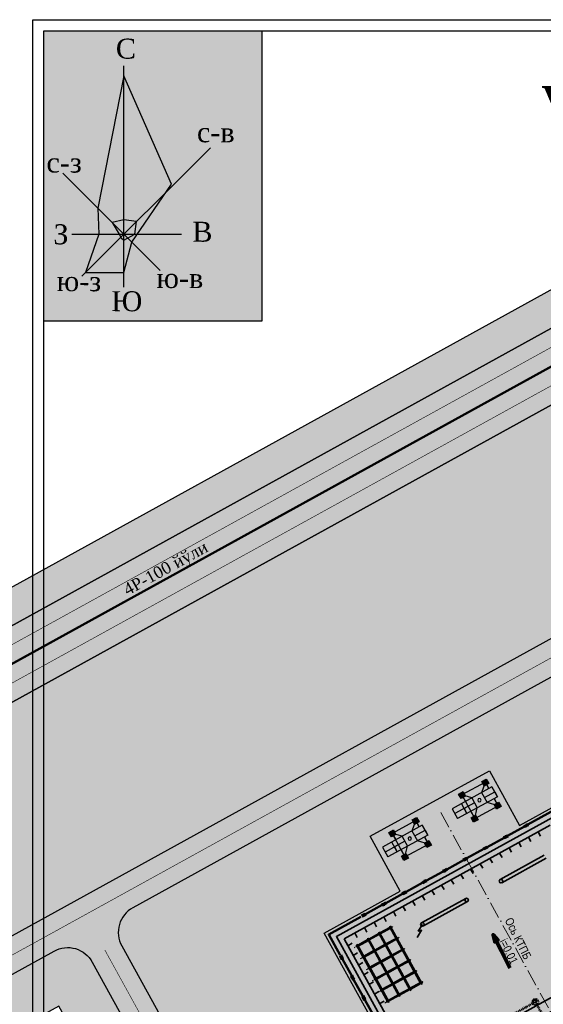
# Model space of a CAD drawing. Extents: x 883 to 364438, y -13 to 4201180.
# Tile 41 of 256: x 362617 to 362710, y 4200923 to 4201098. Entities that reach past the tile are written whole.
import ezdxf

# ---------------------------------------------------------------- set-up
doc = ezdxf.new("R2010")
doc.units = 0
doc.header["$LTSCALE"] = 0.5
doc.header["$MEASUREMENT"] = 0
for name, pattern in [('ACAD_ISO03W100', [30, 12, -18]), ('ACAD_ISO10W100', [18, 12, -3, 0, -3]), ('STRIH_1', [3, 2, -1])]:
    doc.linetypes.add(name, pattern=pattern)
for name, color, linetype, lineweight in [('.', 7, 'Continuous', 15), ('оси размеры', 7, 'Continuous', 15), ('осн линия', 7, 'Continuous', 35), ('основная', 7, 'Continuous', 35), ('Основной', 7, 'Continuous', 35), ('размер', 7, 'Continuous', 15), ('Размеры', 251, 'Continuous', 25)]:
    doc.layers.add(name, color=color, linetype=linetype, lineweight=lineweight)
doc.layers.add('Sitlen', color=7, linetype='Continuous')
doc.layers.add('РЕПЕР', color=7, linetype='Continuous')
doc.styles.get("Standard").update_dxf_attribs({"font": 'times.ttf'})
doc.styles.add('ValeraTextStyle', font='isocpeur.ttf')
doc.styles.add('Строители', font='ARIALN.TTF')

# ---------------------------------------------------------------- blocks, each defined once
blk = doc.blocks.new('*U297', base_point=(-612668.62038074, -1142429.134364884))
at = {"layer": 'осн линия', "ltscale": 10}
for p, q in [((-610598.62038074, -1142339.134364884), (-612668.62038074, -1142339.134364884)), ((-612668.62038074, -1142339.134364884), (-612668.62038074, -1142429.134364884)), ((-612668.62038074, -1142344.734364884), (-610598.62038074, -1142344.734364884)), ((-612668.62038074, -1142429.134364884), (-610598.62038074, -1142429.134364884)), ((-610598.62038074, -1142429.134364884), (-610598.62038074, -1142339.134364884))]:
    blk.add_line(p, q, dxfattribs=at)
blk = doc.blocks.new('7')
at = {"layer": 'осн линия', "ltscale": 10}
for p, q in [((1384752.690494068, -456923.7674750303), (1396299.143031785, -456923.7674750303)), ((1396299.143031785, -456929.3674750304), (1384752.690494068, -456929.3674750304)), ((1396299.143031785, -457013.7674750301), (1384752.690494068, -457013.7674750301)), ((1396299.143031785, -457013.7674750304), (1384752.690494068, -457013.7674750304)), ((1396299.143031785, -457098.16747503), (1384752.690494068, -457098.16747503)), ((1384752.690494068, -457103.7674750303), (1396299.143031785, -457103.7674750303)), ((1394053.07889781, -456923.7674750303), (1394053.07889781, -457013.7674750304)), ((1394053.07889781, -457103.7674750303), (1394053.07889781, -457013.7674750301)), ((1396299.143031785, -456923.7674750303), (1396299.143031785, -457013.7674750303)), ((1396299.143031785, -457103.7674750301), (1396299.143031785, -457013.7674750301)), ((1384752.690494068, -459173.7674750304), (1396303.467301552, -459173.7674750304)), ((1396303.467301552, -459179.3674750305), (1384752.690494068, -459179.3674750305)), ((1396303.467301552, -459263.7674750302), (1384752.690494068, -459263.7674750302)), ((1396303.467301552, -459263.7674750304), (1384752.690494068, -459263.7674750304)), ((1396303.467301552, -459348.1674750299), (1384752.690494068, -459348.1674750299)), ((1384752.690494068, -459353.7674750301), (1396303.467301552, -459353.7674750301)), ((1394053.07889781, -459173.7674750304), (1394053.07889781, -459263.7674750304)), ((1394053.07889781, -459353.7674750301), (1394053.07889781, -459263.7674750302)), ((1396303.467301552, -459173.7674750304), (1396303.467301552, -459263.7674750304)), ((1396303.467301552, -459353.7674750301), (1396303.467301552, -459263.7674750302)), ((1384752.690494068, -461423.7674750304), (1396303.467301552, -461423.7674750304)), ((1396303.467301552, -461429.3674750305), (1384752.690494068, -461429.3674750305)), ((1396303.467301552, -461513.7674750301), (1384752.690494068, -461513.7674750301)), ((1396303.467301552, -461513.7674750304), (1384752.690494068, -461513.7674750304)), ((1396303.467301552, -461598.16747503), (1384752.690494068, -461598.16747503)), ((1384752.690494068, -461603.7674750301), (1396303.467301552, -461603.7674750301)), ((1394053.07889781, -461423.7674750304), (1394053.07889781, -461513.7674750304)), ((1394053.07889781, -461603.7674750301), (1394053.07889781, -461513.7674750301)), ((1396303.467301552, -461423.7674750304), (1396303.467301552, -461513.7674750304)), ((1396303.467301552, -461603.7674750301), (1396303.467301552, -461513.7674750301)), ((1384752.690494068, -463673.7674750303), (1396303.467301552, -463673.7674750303)), ((1396303.467301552, -463679.3674750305), (1384752.690494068, -463679.3674750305)), ((1396303.467301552, -463763.76747503), (1384752.690494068, -463763.76747503)), ((1396303.467301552, -463763.7674750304), (1384752.690494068, -463763.7674750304)), ((1396303.467301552, -463848.1674750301), (1384752.690494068, -463848.1674750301)), ((1384752.690494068, -463853.7674750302), (1396303.467301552, -463853.7674750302)), ((1394053.07889781, -463673.7674750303), (1394053.07889781, -463763.7674750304)), ((1394053.07889781, -463853.7674750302), (1394053.07889781, -463763.76747503)), ((1396303.467301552, -463673.7674750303), (1396303.467301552, -463763.7674750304)), ((1396303.467301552, -463853.7674750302), (1396303.467301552, -463763.76747503))]:
    blk.add_line(p, q, dxfattribs=at)
at = {"layer": 'основная', "ltscale": 10}
for points in [[(1384752.690494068, -457163.7674750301), (1384752.690494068, -456863.7674750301), (1385052.690494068, -456863.7674750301), (1385052.690494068, -457163.7674750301), (1384752.690494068, -457163.7674750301)], [(1387002.690494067, -457163.7674750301), (1387002.690494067, -456863.7674750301), (1387302.690494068, -456863.7674750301), (1387302.690494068, -457163.7674750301), (1387002.690494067, -457163.7674750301)], [(1389252.690494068, -457163.7674750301), (1389252.690494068, -456863.7674750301), (1389552.690494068, -456863.7674750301), (1389552.690494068, -457163.7674750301), (1389252.690494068, -457163.7674750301)], [(1391502.690494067, -457163.7674750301), (1391502.690494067, -456863.7674750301), (1391802.690494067, -456863.7674750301), (1391802.690494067, -457163.7674750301), (1391502.690494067, -457163.7674750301)], [(1393753.07889781, -457163.7674750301), (1393753.07889781, -456863.7674750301), (1394053.07889781, -456863.7674750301), (1394053.07889781, -457163.7674750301), (1393753.07889781, -457163.7674750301)], [(1395999.143031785, -457163.7674750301), (1395999.143031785, -456863.7674750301), (1396299.143031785, -456863.7674750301), (1396299.143031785, -457163.7674750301), (1395999.143031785, -457163.7674750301)], [(1384752.690494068, -459413.7674750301), (1384752.690494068, -459113.7674750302), (1385052.690494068, -459113.7674750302), (1385052.690494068, -459413.7674750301), (1384752.690494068, -459413.7674750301)], [(1387002.690494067, -459413.7674750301), (1387002.690494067, -459113.7674750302), (1387302.690494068, -459113.7674750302), (1387302.690494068, -459413.7674750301), (1387002.690494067, -459413.7674750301)], [(1389252.690494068, -459413.7674750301), (1389252.690494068, -459113.7674750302), (1389552.690494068, -459113.7674750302), (1389552.690494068, -459413.7674750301), (1389252.690494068, -459413.7674750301)], [(1391502.690494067, -459413.7674750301), (1391502.690494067, -459113.7674750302), (1391802.690494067, -459113.7674750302), (1391802.690494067, -459413.7674750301), (1391502.690494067, -459413.7674750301)], [(1393753.07889781, -459413.7674750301), (1393753.07889781, -459113.7674750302), (1394053.07889781, -459113.7674750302), (1394053.07889781, -459413.7674750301), (1393753.07889781, -459413.7674750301)], [(1396003.467301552, -459413.7674750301), (1396003.467301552, -459113.7674750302), (1396303.467301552, -459113.7674750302), (1396303.467301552, -459413.7674750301), (1396003.467301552, -459413.7674750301)], [(1384752.690494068, -461663.76747503), (1384752.690494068, -461363.7674750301), (1385052.690494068, -461363.7674750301), (1385052.690494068, -461663.76747503), (1384752.690494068, -461663.76747503)], [(1387002.690494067, -461663.76747503), (1387002.690494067, -461363.7674750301), (1387302.690494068, -461363.7674750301), (1387302.690494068, -461663.76747503), (1387002.690494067, -461663.76747503)], [(1389252.690494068, -461663.76747503), (1389252.690494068, -461363.7674750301), (1389552.690494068, -461363.7674750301), (1389552.690494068, -461663.76747503), (1389252.690494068, -461663.76747503)], [(1391502.690494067, -461663.76747503), (1391502.690494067, -461363.7674750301), (1391802.690494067, -461363.7674750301), (1391802.690494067, -461663.76747503), (1391502.690494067, -461663.76747503)], [(1393753.07889781, -461663.76747503), (1393753.07889781, -461363.7674750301), (1394053.07889781, -461363.7674750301), (1394053.07889781, -461663.76747503), (1393753.07889781, -461663.76747503)], [(1396003.467301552, -461663.76747503), (1396003.467301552, -461363.7674750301), (1396303.467301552, -461363.7674750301), (1396303.467301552, -461663.76747503), (1396003.467301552, -461663.76747503)], [(1384752.690494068, -463913.76747503), (1384752.690494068, -463613.76747503), (1385052.690494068, -463613.76747503), (1385052.690494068, -463913.76747503), (1384752.690494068, -463913.76747503)], [(1387002.690494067, -463913.76747503), (1387002.690494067, -463613.76747503), (1387302.690494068, -463613.76747503), (1387302.690494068, -463913.76747503), (1387002.690494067, -463913.76747503)], [(1389252.690494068, -463913.76747503), (1389252.690494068, -463613.76747503), (1389552.690494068, -463613.76747503), (1389552.690494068, -463913.76747503), (1389252.690494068, -463913.76747503)], [(1391502.690494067, -463913.76747503), (1391502.690494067, -463613.76747503), (1391802.690494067, -463613.76747503), (1391802.690494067, -463913.76747503), (1391502.690494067, -463913.76747503)], [(1393753.07889781, -463913.76747503), (1393753.07889781, -463613.76747503), (1394053.07889781, -463613.76747503), (1394053.07889781, -463913.76747503), (1393753.07889781, -463913.76747503)], [(1396003.467301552, -463913.76747503), (1396003.467301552, -463613.76747503), (1396303.467301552, -463613.76747503), (1396303.467301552, -463913.76747503), (1396003.467301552, -463913.76747503)]]:
    blk.add_lwpolyline(points, dxfattribs=at)
at = {"layer": 'Размеры', "linetype": 'ACAD_ISO10W100', "ltscale": 30}
for p, q in [((1384898.366224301, -458123.8354789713), (1384898.366224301, -456597.5344760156)), ((1387148.366224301, -458123.8354789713), (1387148.366224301, -456597.5344760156)), ((1389398.366224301, -458123.8354789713), (1389398.366224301, -456597.5344760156)), ((1391648.3662243, -458123.8354789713), (1391648.3662243, -456567.3769427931)), ((1393903.07889781, -458123.8354789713), (1393903.07889781, -456523.8799362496)), ((1396149.143031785, -457733.8014770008), (1396149.143031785, -456473.7334730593)), ((1384529.111110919, -457013.7674750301), (1385267.621337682, -457013.7674750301)), ((1384898.366224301, -458123.8354789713), (1384898.366224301, -456863.7674750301)), ((1386779.111110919, -457013.7674750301), (1387517.621337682, -457013.7674750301)), ((1387148.366224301, -457423.8354789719), (1387148.366224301, -456863.7674750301)), ((1389398.366224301, -457423.8354789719), (1389398.366224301, -456863.7674750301)), ((1391279.111110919, -457013.7674750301), (1392017.621337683, -457013.7674750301)), ((1395779.887918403, -457013.7674750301), (1396518.398145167, -457013.7674750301)), ((1384529.111110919, -459263.7674750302), (1385267.621337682, -459263.7674750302)), ((1384898.366224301, -459673.835478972), (1384898.366224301, -458882.3046207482)), ((1386779.111110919, -459263.7674750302), (1387517.621337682, -459263.7674750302)), ((1387148.366224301, -459673.835478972), (1387148.366224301, -458882.3046207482)), ((1389398.366224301, -459673.835478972), (1389398.366224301, -458882.3046207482)), ((1391279.111110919, -459263.7674750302), (1392017.621337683, -459263.7674750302)), ((1391648.366224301, -459673.835478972), (1391648.366224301, -458882.3046207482)), ((1393529.499514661, -459263.7674750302), (1394117.47793861, -459263.7674750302)), ((1393898.754628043, -459673.835478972), (1393898.754628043, -458882.3046207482)), ((1395779.887918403, -459263.7674750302), (1396518.398145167, -459263.7674750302)), ((1396149.143031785, -459673.835478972), (1396149.143031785, -458882.3046207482)), ((1384529.111110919, -461513.7674750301), (1385267.621337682, -461513.7674750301)), ((1384898.366224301, -461923.8354789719), (1384898.366224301, -461132.3046207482)), ((1386779.111110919, -461513.7674750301), (1387517.621337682, -461513.7674750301)), ((1387148.366224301, -461923.8354789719), (1387148.366224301, -461132.3046207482)), ((1389398.366224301, -461923.8354789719), (1389398.366224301, -461132.3046207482)), ((1391279.111110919, -461513.7674750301), (1392017.621337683, -461513.7674750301)), ((1391648.366224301, -461923.8354789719), (1391648.366224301, -461132.3046207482)), ((1393529.499514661, -461513.7674750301), (1394268.009741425, -461513.7674750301)), ((1393898.754628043, -461923.8354789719), (1393898.754628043, -461132.3046207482)), ((1395779.887918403, -461513.7674750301), (1396518.398145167, -461513.7674750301)), ((1396149.143031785, -461923.8354789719), (1396149.143031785, -461132.3046207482)), ((1384898.366224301, -464394.1901124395), (1384898.366224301, -463382.3046207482)), ((1387148.366224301, -464394.1901124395), (1387148.366224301, -463382.3046207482)), ((1389398.366224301, -464394.1901124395), (1389398.366224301, -463382.3046207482)), ((1391648.366224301, -464394.1901124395), (1391648.366224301, -463382.3046207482)), ((1393898.754628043, -464394.1901124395), (1393898.754628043, -463382.3046207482)), ((1396149.143031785, -464394.1901124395), (1396149.143031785, -463382.3046207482)), ((1384529.111110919, -463763.76747503), (1385267.621337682, -463763.76747503)), ((1386779.111110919, -463763.76747503), (1387517.621337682, -463763.76747503)), ((1391279.111110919, -463763.76747503), (1392017.621337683, -463763.76747503)), ((1393529.499514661, -463763.76747503), (1394268.009741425, -463763.76747503)), ((1395779.887918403, -463763.76747503), (1396518.398145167, -463763.76747503))]:
    blk.add_line(p, q, dxfattribs=at)
at = {"layer": 'осн линия', "ltscale": 10, "rotation": 90}
for p in [(1384898.3662243, -459173.7674750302), (1387148.3662243, -459173.7674750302), (1389398.3662243, -459173.7674750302), (1391648.3662243, -459173.7674750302), (1393903.078897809, -459173.7674750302), (1396149.143031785, -459173.7674750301), (1384898.3662243, -461423.7674750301), (1387148.3662243, -461423.7674750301), (1389398.3662243, -461423.7674750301), (1391648.3662243, -461423.7674750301), (1393898.754628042, -461423.7674750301), (1396149.143031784, -461423.7674750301), (1384898.3662243, -463673.7674750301), (1387148.3662243, -463673.7674750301), (1389398.3662243, -463673.7674750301), (1391648.3662243, -463673.7674750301), (1393898.754628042, -463673.7674750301), (1396149.143031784, -463673.7674750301)]:
    blk.add_blockref('*U297', p, dxfattribs=at)
at = {"layer": 'осн линия', "ltscale": 10, "xscale": -1, "rotation": 270}
for p in [(1384898.3662243, -459173.7674750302), (1387148.3662243, -459173.7674750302), (1389398.3662243, -459173.7674750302), (1391648.3662243, -459173.7674750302), (1393903.078897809, -459173.7674750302), (1396149.143031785, -459173.7674750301), (1384898.3662243, -461423.7674750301), (1387148.3662243, -461423.7674750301), (1389398.3662243, -461423.7674750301), (1391648.3662243, -461423.7674750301), (1393898.754628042, -461423.7674750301), (1396149.143031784, -461423.7674750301), (1384898.3662243, -463673.7674750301), (1387148.3662243, -463673.7674750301), (1389398.3662243, -463673.7674750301), (1391648.3662243, -463673.7674750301), (1393898.754628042, -463673.7674750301), (1396149.143031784, -463673.7674750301)]:
    blk.add_blockref('*U297', p, dxfattribs=at)
blk = doc.blocks.new('фаафа')
at = {"layer": 'оси размеры', "ltscale": 0.1}
h = blk.add_hatch(color=256, dxfattribs=at)
h.set_gradient(color1=(225, 223, 224), color2=(225, 223, 224), one_color=1, tint=0.8799999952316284)
h.paths.add_polyline_path([(24697.84531854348, 22598.69449511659), (24697.84531854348, 22594.69449511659), (24655.84531854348, 22594.69449511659), (24655.84531854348, 22598.69449511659)])
at = {"layer": 'основная', "lineweight": 35}
h = blk.add_hatch(color=256, dxfattribs=at)
h.paths.add_polyline_path([(24684.34531775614, 22621.19449511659), (24684.72776591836, 22620.98201724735), (24684.79205371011, 22621.09773164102)])
h.paths.add_polyline_path([(24684.34531775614, 22621.19449511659), (24684.6634781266, 22620.86630285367), (24684.72776591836, 22620.98201724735)])
blk.add_lwpolyline([(24697.84531854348, 22598.69449511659), (24697.84531854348, 22594.69449511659), (24655.84531854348, 22594.69449511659), (24655.84531854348, 22598.69449511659)], close=True)
at = {"layer": 'основная', "lineweight": 35, "ltscale": 10}
for p, q in [((24697.84531854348, 22625.69449511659), (24655.84531854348, 22625.69449511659)), ((24697.84531854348, 22573.69449511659), (24697.84531854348, 22625.69449511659)), ((24691.08159852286, 22598.69449511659), (24655.84531854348, 22598.69449511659))]:
    blk.add_line(p, q, dxfattribs=at)
at = {"layer": 'основная'}
for p, q in [((24658.28324942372, 22625.69449511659), (24658.28324942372, 22624.79449511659)), ((24660.25110656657, 22625.69449511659), (24660.25110656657, 22624.79449511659)), ((24662.21896370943, 22625.69449511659), (24662.21896370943, 22624.79449511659)), ((24664.18682085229, 22625.69449511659), (24664.18682085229, 22624.79449511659)), ((24666.15467799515, 22625.69449511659), (24666.15467799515, 22624.79449511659)), ((24668.122535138, 22625.69449511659), (24668.122535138, 22624.79449511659)), ((24670.09039228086, 22625.69449511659), (24670.09039228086, 22624.79449511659)), ((24672.05824942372, 22625.69449511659), (24672.05824942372, 22624.79449511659)), ((24674.02610656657, 22625.69449511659), (24674.02610656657, 22624.79449511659)), ((24675.99396370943, 22625.69449511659), (24675.99396370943, 22624.79449511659)), ((24677.96182085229, 22625.69449511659), (24677.96182085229, 22624.79449511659)), ((24679.92967799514, 22625.69449511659), (24679.92967799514, 22624.79449511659)), ((24681.897535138, 22625.69449511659), (24681.897535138, 22624.79449511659)), ((24683.86539228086, 22625.69449511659), (24683.86539228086, 22624.79449511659)), ((24685.83324942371, 22625.69449511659), (24685.83324942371, 22624.79449511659)), ((24687.80110656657, 22625.69449511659), (24687.80110656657, 22624.79449511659)), ((24689.76896370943, 22625.69449511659), (24689.76896370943, 22624.79449511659)), ((24691.73682085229, 22625.69449511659), (24691.73682085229, 22624.79449511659)), ((24693.70467799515, 22625.69449511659), (24693.70467799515, 22624.79449511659)), ((24695.672535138, 22625.69449511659), (24695.672535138, 22624.79449511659)), ((24697.84531854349, 22624.29520994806), (24696.94531854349, 22624.29520994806)), ((24697.84531854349, 22622.3273528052), (24696.94531854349, 22622.3273528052)), ((24697.84531854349, 22620.35949566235), (24696.94531854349, 22620.35949566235)), ((24697.84531854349, 22618.39163851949), (24696.94531854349, 22618.39163851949)), ((24697.84531854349, 22616.42378137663), (24696.94531854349, 22616.42378137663)), ((24697.84531854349, 22614.45592423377), (24696.94531854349, 22614.45592423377)), ((24697.84531854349, 22612.48806709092), (24696.94531854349, 22612.48806709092))]:
    blk.add_line(p, q, dxfattribs=at)
at = {"layer": 'основная', "lineweight": 35, "ltscale": 10}
for points in [[(24654.84531854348, 22603.69449511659), (24654.84531854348, 22626.69449511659), (24698.84531854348, 22626.69449511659), (24698.84531854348, 22603.69449511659)], [(24659.34531854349, 22621.51949511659), (24668.34531854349, 22621.51949511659)], [(24668.34531854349, 22620.86949511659), (24659.34531854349, 22620.86949511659)], [(24675.34531854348, 22621.51949511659), (24684.34531854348, 22621.51949511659)], [(24684.34531854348, 22620.86949511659), (24675.34531854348, 22620.86949511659)], [(24686.29458523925, 22619.62264975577), (24684.99342129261, 22620.3455413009), (24685.57454665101, 22620.5115687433), (24684.34531775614, 22621.19449511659)]]:
    blk.add_lwpolyline(points, dxfattribs=at)
at = {"layer": 'основная', "lineweight": 35}
blk.add_lwpolyline([(24684.79205371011, 22621.09773164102), (24684.6634781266, 22620.86630285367)], dxfattribs=at)
at = {"layer": 'основная', "linetype": 'ACAD_ISO03W100', "lineweight": 35, "ltscale": 0.02}
blk.add_lwpolyline([(24673.46531854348, 22598.98425923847), (24673.46531854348, 22593.53551571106), (24673.26531854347, 22593.53551571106), (24673.26531854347, 22598.98425923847), (24673.46531854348, 22598.98425923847)], dxfattribs=at)
blk.add_lwpolyline([(24673.73495620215, 22599.44988620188), (24673.73495620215, 22599.24988620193), (24687.95093797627, 22599.24988620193), (24687.95093797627, 22599.44988620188)], close=True, dxfattribs=at)
at = {"layer": 'основная', "lineweight": 35, "ltscale": 10}
for centre in [(24668.34531854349, 22621.19449511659), (24675.34531854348, 22621.19449511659), (24684.34531854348, 22621.19449511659)]:
    blk.add_circle(centre, 0.325, dxfattribs=at)
at = {"layer": 'основная', "linetype": 'ACAD_ISO03W100', "ltscale": 0.02}
for radius in [0.58, 0.5]:
    blk.add_circle((24673.36531854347, 22599.3498862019), radius, dxfattribs=at)
at = {"layer": 'основная', "ltscale": 0.02}
blk.add_circle((24673.36531854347, 22599.49988620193), 0.29, dxfattribs=at)
at = {"layer": 'Основной', "lineweight": 50, "ltscale": 100}
for points in [[(24659.2682063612, 22627.69449511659), (24653.84531854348, 22627.69449511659), (24653.84531854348, 22623.45488766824)], [(24659.43048123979, 22627.40167037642), (24659.43048123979, 22627.98731985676)], [(24659.83048123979, 22627.40167037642), (24659.83048123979, 22627.98731985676)], [(24663.40622596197, 22627.69449511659), (24659.98333814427, 22627.69449511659)], [(24663.57799204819, 22627.40167037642), (24663.57799204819, 22627.98731985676)], [(24663.9779920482, 22627.40167037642), (24663.9779920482, 22627.98731985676)], [(24667.55373677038, 22627.69449511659), (24664.13084895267, 22627.69449511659)], [(24667.71601164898, 22627.40167037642), (24667.71601164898, 22627.98731985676)], [(24668.11601164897, 22627.40167037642), (24668.11601164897, 22627.98731985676)], [(24671.69175637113, 22627.69449511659), (24668.26886855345, 22627.69449511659)], [(24671.85403124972, 22627.40167037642), (24671.85403124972, 22627.98731985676)], [(24672.25403124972, 22627.40167037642), (24672.25403124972, 22627.98731985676)], [(24675.82977597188, 22627.69449511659), (24672.40688815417, 22627.69449511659)], [(24675.99205085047, 22627.40167037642), (24675.99205085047, 22627.98731985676)], [(24676.39205085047, 22627.40167037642), (24676.39205085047, 22627.98731985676)], [(24679.96779557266, 22627.69449511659), (24676.54490775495, 22627.69449511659)], [(24680.13956165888, 22627.40167037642), (24680.13956165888, 22627.98731985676)], [(24680.53956165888, 22627.40167037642), (24680.53956165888, 22627.98731985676)], [(24684.11530638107, 22627.69449511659), (24680.69241856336, 22627.69449511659)], [(24684.27758125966, 22627.40167037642), (24684.27758125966, 22627.98731985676)], [(24684.67758125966, 22627.40167037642), (24684.67758125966, 22627.98731985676)], [(24688.25332598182, 22627.69449511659), (24684.83043816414, 22627.69449511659)], [(24688.41560086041, 22627.40167037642), (24688.41560086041, 22627.98731985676)], [(24688.81560086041, 22627.40167037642), (24688.81560086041, 22627.98731985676)], [(24692.39134558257, 22627.69449511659), (24688.96845776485, 22627.69449511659)], [(24692.55362046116, 22627.40167037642), (24692.55362046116, 22627.98731985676)], [(24692.95362046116, 22627.40167037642), (24692.95362046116, 22627.98731985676)], [(24699.84531854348, 22623.45831394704), (24699.84531854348, 22627.69449511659), (24693.29087082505, 22627.69449511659)], [(24699.55249380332, 22623.22634704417), (24700.13814328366, 22623.22634704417)], [(24699.55249380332, 22622.82634704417), (24700.13814328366, 22622.82634704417)], [(24699.84531854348, 22622.66407216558), (24699.84531854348, 22619.2411843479)], [(24699.55249380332, 22619.08832744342), (24700.13814328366, 22619.08832744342)], [(24699.55249380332, 22618.68832744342), (24700.13814328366, 22618.68832744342)], [(24699.84531854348, 22618.52605256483), (24699.84531854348, 22615.10316474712)], [(24699.55249380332, 22614.95030784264), (24700.13814328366, 22614.95030784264)], [(24699.55249380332, 22614.55030784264), (24700.13814328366, 22614.55030784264)], [(24699.84531854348, 22614.37854175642), (24699.84531854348, 22610.95565393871)]]:
    blk.add_lwpolyline(points, dxfattribs=at)
at = {"layer": 'размер', "linetype": 'ACAD_ISO10W100', "ltscale": 0.5}
blk.add_line((24671.84531854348, 22637.10828662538), (24671.84531854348, 22567.40939151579), dxfattribs=at)
at = {"layer": 'размер', "linetype": 'ACAD_ISO10W100', "ltscale": 0.02}
blk.add_line((24688.03295907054, 22599.3498862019), (24673.51682694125, 22599.3498862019), dxfattribs=at)
blk.add_lwpolyline([(24673.36531854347, 22600.04378559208), (24673.36531854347, 22592.44402361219)], dxfattribs=at)
at = {"layer": 'оси размеры', "xscale": 0.001, "yscale": 0.001, "zscale": 0.001, "rotation": 89.99999999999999}
blk.add_blockref('7', (24232.58155106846, 21227.2953520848), dxfattribs=at)
blk = doc.blocks.new('джд')
at = {"layer": 'Sitlen', "lineweight": 30, "ltscale": 0.04}
h = blk.add_hatch(color=256, dxfattribs=at)
h.dxf.hatch_style = 1
h.set_gradient(color1=(33, 33, 33), color2=(0, 0, 0), one_color=1)
h.paths.add_polyline_path([(23787.41879342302, 22573.10129601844), (23786.21033286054, 22571.72894440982), (23787.58268446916, 22570.52048384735), (23788.79114503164, 22571.89283545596)])
h = blk.add_hatch(color=256, dxfattribs=at)
h.dxf.hatch_style = 1
h.set_gradient(color1=(33, 33, 33), color2=(0, 0, 0), one_color=1)
h.paths.add_polyline_path([(23781.25434175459, 22565.99254199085), (23780.04588119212, 22564.62019038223), (23781.41823280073, 22563.41172981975), (23782.62669336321, 22564.78408142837)])
h = blk.add_hatch(color=256, dxfattribs=at)
h.dxf.hatch_style = 1
h.set_gradient(color1=(33, 33, 33), color2=(0, 0, 0), one_color=1)
h.paths.add_polyline_path([(23794.664433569, 22566.86482139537), (23793.45597300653, 22565.49246978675), (23794.82832461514, 22564.28400922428), (23796.03678517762, 22565.65636083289)])
h = blk.add_hatch(color=256, dxfattribs=at)
h.dxf.hatch_style = 1
h.set_gradient(color1=(33, 33, 33), color2=(0, 0, 0), one_color=1)
h.paths.add_polyline_path([(23788.3179178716, 22559.89994122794), (23787.10945730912, 22558.52758961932), (23788.48180891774, 22557.31912905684), (23789.69026948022, 22558.69148066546)])
at = {"lineweight": 30, "ltscale": 0.04}
for p, q in [((23782.31819577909, 22562.01888599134, 841.6280000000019), (23793.02432575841, 22574.1769779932, 841.628)), ((23785.32019140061, 22559.37539922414, 841.6280000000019), (23796.02632137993, 22571.533491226, 841.628)), ((23789.23835003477, 22566.85124336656, 841.628), (23794.52532356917, 22572.8552346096, 841.628)), ((23793.02432575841, 22574.1769779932, 841.628), (23796.02632137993, 22571.533491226, 841.628)), ((23787.73735222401, 22568.17298675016, 841.628), (23790.73934784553, 22565.52949998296, 841.628)), ((23785.09386545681, 22565.17099112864, 841.628), (23788.09586107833, 22562.52750436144, 841.628)), ((23782.31819577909, 22562.01888599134, 841.6280000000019), (23785.32019140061, 22559.37539922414, 841.6280000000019))]:
    blk.add_line(p, q, dxfattribs=at)
for points, elevation in [([(23781.15927867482, 22564.65674160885), (23787.47464037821, 22571.88697027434), (23789.47172966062, 22570.14257991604)], 841.6280000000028), ([(23787.47464038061, 22571.88697023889), (23794.70486904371, 22565.57160857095)], 841.6280000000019), ([(23789.23835851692, 22566.85123589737), (23792.01402243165, 22570.00334638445), (23793.51501765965, 22568.68160527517), (23790.51302203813, 22571.32509204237)], 841.628000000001), ([(23792.48434926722, 22567.51115795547), (23794.70486904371, 22565.57160857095), (23788.38950734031, 22558.34137990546), (23786.13992978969, 22560.30631027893)], 841.6280000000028), ([(23783.1273101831, 22562.93773223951), (23781.15927867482, 22564.65674160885)], 841.6280000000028), ([(23786.59610092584, 22563.84815789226), (23783.82300958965, 22560.69378232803), (23785.32019140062, 22559.37539922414), (23782.31819577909, 22562.01888599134)], 841.6280000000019)]:
    blk.add_lwpolyline(points, dxfattribs=dict(at, elevation=elevation))
at = {"lineweight": 30, "ltscale": 0.04, "elevation": 841.6280000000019}
for points in [[(23787.41879342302, 22573.10129601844), (23786.21033286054, 22571.72894440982), (23787.58268446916, 22570.52048384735), (23788.79114503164, 22571.89283545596)], [(23781.25434175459, 22565.99254199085), (23780.04588119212, 22564.62019038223), (23781.41823280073, 22563.41172981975), (23782.62669336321, 22564.78408142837)], [(23794.664433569, 22566.86482139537), (23793.45597300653, 22565.49246978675), (23794.82832461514, 22564.28400922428), (23796.03678517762, 22565.65636083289)], [(23788.3179178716, 22559.89994122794), (23787.10945730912, 22558.52758961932), (23788.48180891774, 22557.31912905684), (23789.69026948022, 22558.69148066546)]]:
    blk.add_lwpolyline(points, close=True, dxfattribs=at)
at = {"lineweight": 30, "extrusion": (-0.002664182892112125, -0.9999964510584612, 0), "elevation": -22628.6455229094}
blk.add_lwpolyline([(23727.71398464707, 841.6280000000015), (23727.71394464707, 841.6280000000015)], dxfattribs=at)
at = {"lineweight": 30, "extrusion": (0.9999964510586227, -0.002664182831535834, 0), "elevation": 23727.71396601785}
blk.add_lwpolyline([(22628.64554147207, 841.6280000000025), (22628.64550147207, 841.6280000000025)], dxfattribs=at)
at = {"lineweight": 30}
blk.add_circle((23787.91660665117, 22565.3502455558, 841.628), 0.6, dxfattribs=at)
at = {"layer": 'Sitlen', "lineweight": 30, "ltscale": 0.04, "elevation": 841.6280000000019}
for points in [[(23787.72659099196, 22568.16076608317), (23787.47464037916, 22571.88697026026)], [(23785.10607879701, 22565.16023634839), (23781.15927867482, 22564.65674160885), (23783.1273101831, 22562.93773223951)], [(23783.1273101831, 22562.93773223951), (23781.15927867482, 22564.65674160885)], [(23794.70486904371, 22565.57160857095), (23788.38950734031, 22558.34137990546), (23786.13992978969, 22560.30631027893)], [(23794.70486904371, 22565.57160857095), (23790.72707726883, 22565.54030516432)], [(23786.13992978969, 22560.30631027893), (23788.38950734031, 22558.34137990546), (23788.10665980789, 22562.53976761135)], [(23786.13992978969, 22560.30631027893), (23788.38950734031, 22558.34137990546)]]:
    blk.add_lwpolyline(points, dxfattribs=at)
blk = doc.blocks.new('A$C95fb799e')
at = {"lineweight": 30}
for points in [[(-1.824935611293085, 4.173972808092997), (-1.824935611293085, 42.09665192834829)], [(-9.006571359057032, 6.068251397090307), (12.99211760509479, 28.06694036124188)], [(-12.29347890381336, 23.71843043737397), (4.387483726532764, 7.037467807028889)], [(-10.75893632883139, 13.249887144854), (8.039093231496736, 13.249887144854)]]:
    blk.add_lwpolyline(points, dxfattribs=at)
at = {"color": 1, "lineweight": 30}
blk.add_lwpolyline([(-8.389146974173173, 6.685675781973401), (-1.824935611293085, 6.685675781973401), (-0.4573285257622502, 11.88228005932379), (6.359928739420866, 21.85886037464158), (-1.824935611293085, 40.35690356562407), (-6.30202677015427, 17.72697830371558), (-6.126808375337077, 13.249887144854)], close=True, dxfattribs=at)
at = {"color": 5, "lineweight": 30}
blk.add_lwpolyline([(-3.819067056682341, 15.244018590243), (-2.649407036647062, 13.249887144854), (-2.278406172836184, 12.61737472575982), (-1.824935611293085, 12.23545270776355), (0.0818999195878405, 13.249887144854), (0.3631596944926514, 15.43798245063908), (-1.824935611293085, 15.70406788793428)], close=True, dxfattribs=at)
at = {"color": 0, "char_height": 3.42144, "width": 3.40737946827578, "attachment_point": 1, "rotation": 359.7332382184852}
for s, insert in [('\\pi0.14978;С', (-3.343915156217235, 46.75027209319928)), ('\\pi-0.96775;с-в', (11.67424325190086, 32.42707686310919)), ('\\pi-0.82479;с-з', (-14.2572829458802, 27.24631819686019)), ('\\pi0.15072;В', (9.762742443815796, 15.40165080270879)), ('\\pi0.45159;З', (-14.34079281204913, 14.96961602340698)), ('\\pi-1.4284;ю-з', (-11.89435555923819, 6.943528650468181)), ('\\pi-1.5714;ю-в', (5.335621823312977, 7.477215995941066)), ('\\pi-0.57063;Ю', (-3.391056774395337, 3.513736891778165))]:
    blk.add_mtext(s, dxfattribs=dict(at, insert=insert))
blk = doc.blocks.new('A$Cc176be7d')
at = {"color": 7, "xscale": 0.3834332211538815, "yscale": 0.3834332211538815, "zscale": 0.3834332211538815}
blk.add_blockref('A$C95fb799e', (-8.406834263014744, -5.899421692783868), dxfattribs=at)
blk = doc.blocks.new('RER')
at = {"layer": '.', "true_color": 0xffffff}
h = blk.add_hatch(color=7, dxfattribs=at)
h.dxf.hatch_style = 1
h.paths.add_polyline_path([(51.72118167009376, 67.74957098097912), (66.03763791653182, 67.74957098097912), (66.03763791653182, 48.70400135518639), (51.72118167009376, 48.70400135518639)])
blk.add_lwpolyline([(51.72118167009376, 67.74957098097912), (66.03763791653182, 67.74957098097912), (66.03763791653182, 48.70400135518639), (51.72118167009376, 48.70400135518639)], close=True)
at = {"color": 5, "lineweight": 30}
blk.add_blockref('A$Cc176be7d', (66.07882857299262, 55.21812127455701), dxfattribs=at)
blk = doc.blocks.new('A$C38bcc154')
at = {"xscale": 0.8250000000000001, "yscale": 0.8250000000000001, "zscale": 0.8250000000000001}
blk.add_blockref('RER', (-54.48105128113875, -55.89339605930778), dxfattribs=at)

msp = doc.modelspace()

# ---------------------------------------------------------------- hatches: boundary and pattern name
at = {"layer": '.', "linetype": 'Continuous', "lineweight": 30, "true_color": 0xafd9aa}
h = msp.add_hatch(color=9, dxfattribs=at)
h.dxf.hatch_style = 1
edge = h.paths.add_edge_path()
edge.add_line((362545.5537575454, 4200879.245021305), (362541.2100274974, 4200887.127407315))
edge.add_line((362541.2100274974, 4200887.127407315), (362623.1997694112, 4200932.309323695))
edge.add_arc((362625.6129527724, 4200927.930220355), 4.999999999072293, 28.857749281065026, 118.85774930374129, ccw=False)
edge.add_line((362629.9920561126, 4200930.343403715), (362778.2821736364, 4200661.247503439))
edge.add_arc((362773.903070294, 4200658.834320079), 5.00000000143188, -61.14225069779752, 28.857749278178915, ccw=False)
edge.add_line((362776.3162536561, 4200654.455216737), (362694.3265117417, 4200609.273300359))
edge.add_line((362694.3265117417, 4200609.273300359), (362689.9827816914, 4200617.155686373))
edge.add_line((362689.9827816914, 4200617.155686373), (362768.469240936, 4200660.407056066))
edge.add_line((362768.469240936, 4200660.407056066), (362624.040216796, 4200922.496391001))
edge.add_line((362624.040216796, 4200922.496391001), (362545.5537575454, 4200879.245021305))
edge = h.paths.add_edge_path()
edge.add_line((362964.2306228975, 4200768.284873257), (362968.5743529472, 4200760.402487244))
edge.add_line((362968.5743529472, 4200760.402487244), (362885.7938369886, 4200714.784800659))
edge.add_arc((362883.3806536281, 4200719.163904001), 5.00000000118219, 208.8577492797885, 298.85774928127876, ccw=False)
edge.add_line((362879.001550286, 4200716.750720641), (362730.7114329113, 4200985.846620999))
edge.add_arc((362735.0905362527, 4200988.259804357), 4.9999999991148, 118.8577492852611, 208.8577492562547, ccw=False)
edge.add_line((362732.6773528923, 4200992.638907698), (362815.4578687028, 4201038.256594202))
edge.add_line((362815.4578687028, 4201038.256594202), (362819.8015987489, 4201030.374208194))
edge.add_line((362819.8015987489, 4201030.374208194), (362740.5243656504, 4200986.6870684))
edge.add_line((362740.5243656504, 4200986.6870684), (362884.9533898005, 4200724.597733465))
edge.add_line((362884.9533898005, 4200724.597733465), (362964.2306228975, 4200768.284873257))
h.paths.add_polyline_path([(362514.9063288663, 4200934.859633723), (362512.0105088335, 4200940.114557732), (362786.2583500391, 4201091.243744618), (362789.154170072, 4201085.98882061)])
h.paths.add_polyline_path([(362538.3142074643, 4200892.382331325), (362520.6979689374, 4200924.349785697), (362794.9458101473, 4201075.478972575), (362812.5620486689, 4201043.51151821)])
edge = h.paths.add_edge_path()
edge.add_line((362875.5169738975, 4200691.994757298), (362911.6792956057, 4200626.372498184))
edge.add_line((362911.6792956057, 4200626.372498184), (362919.5616816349, 4200630.716228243))
edge.add_line((362919.5616816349, 4200630.716228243), (362881.468813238, 4200699.841770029))
edge.add_arc((362877.0897098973, 4200697.428586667), 5.000000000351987, 28.85774929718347, 118.8577492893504)
edge.add_line((362874.6765265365, 4200701.807690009), (362697.2223317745, 4200604.01837635))
edge.add_line((362697.2223317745, 4200604.01837635), (362701.5660618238, 4200596.135990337))
edge.add_line((362701.5660618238, 4200596.135990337), (362875.5169738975, 4200691.994757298))
edge = h.paths.add_edge_path()
edge.add_line((362975.8139030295, 4200747.265177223), (362971.4701729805, 4200755.147563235))
edge.add_line((362971.4701729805, 4200755.147563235), (362888.6896570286, 4200709.529876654))
edge.add_arc((362891.1028403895, 4200705.150773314), 4.999999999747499, 118.8577492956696, 208.8577492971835)
edge.add_line((362886.7237370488, 4200702.737589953), (362924.8166054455, 4200633.612048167))
edge.add_line((362924.8166054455, 4200633.612048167), (362932.6989916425, 4200637.955778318))
edge.add_line((362932.6989916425, 4200637.955778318), (362896.5366699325, 4200703.578037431))
edge.add_line((362896.5366699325, 4200703.578037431), (362975.8139030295, 4200747.265177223))
edge = h.paths.add_edge_path(flags=17)
edge.add_arc((362721.077405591, 4200980.537617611), 4.999999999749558, 28.85774928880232, 118.8577492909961)
edge.add_line((362718.6642222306, 4200984.916720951), (362637.2129000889, 4200940.031510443))
edge.add_arc((362639.6260834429, 4200935.652407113), 4.999999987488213, 118.8577492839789, 208.8577492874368)
edge.add_line((362635.246980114, 4200933.23922376), (362651.7377818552, 4200903.314052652))
edge.add_line((362651.7377818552, 4200903.314052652), (362651.7377822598, 4200903.314051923))
edge.add_arc((362660.8838743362, 4200910.87315022), 11.86553695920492, 219.5731851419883, 295.2169855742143)
edge.add_line((362665.9391568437, 4200900.138389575), (362675.9638812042, 4200905.662693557))
edge.add_line((362675.9638812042, 4200905.662693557), (362674.1539936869, 4200908.947021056))
edge.add_line((362674.1539936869, 4200908.947021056), (362683.2625286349, 4200913.966442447))
edge.add_line((362683.2625286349, 4200913.966442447), (362671.3896664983, 4200935.511630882))
edge.add_line((362671.3896664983, 4200935.511630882), (362684.9505987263, 4200942.984625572))
edge.add_line((362684.9505987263, 4200942.984625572), (362679.5888369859, 4200952.772168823))
edge.add_line((362679.5888369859, 4200952.772168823), (362700.8967726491, 4200964.444972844))
edge.add_line((362700.8967726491, 4200964.444972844), (362706.2293672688, 4200954.710672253))
edge.add_line((362706.2293672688, 4200954.710672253), (362712.7284020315, 4200958.29208181))
edge.add_line((362712.7284020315, 4200958.29208181), (362724.601264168, 4200936.746893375))
edge.add_line((362724.601264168, 4200936.746893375), (362733.7097991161, 4200941.766314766))
edge.add_line((362733.7097991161, 4200941.766314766), (362735.5196866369, 4200938.481987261))
edge.add_line((362735.5196866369, 4200938.481987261), (362737.0467456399, 4200939.323500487))
edge.add_arc((362730.6716569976, 4200949.330958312), 11.86553695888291, 302.4985130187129, 378.1423133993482)
edge.add_line((362741.947311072, 4200953.02562914), (362725.4565089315, 4200982.950800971))
edge = h.paths.add_edge_path()
edge.add_line((362710.5702568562, 4200859.589050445), (362766.2497517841, 4200890.277434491))
edge.add_line((362766.2497517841, 4200890.277434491), (362767.3008699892, 4200890.856770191))
edge.add_line((362767.3008699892, 4200890.856770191), (362793.0530431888, 4200844.114895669))
edge.add_line((362793.0530431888, 4200844.114895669), (362795.0493831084, 4200845.214515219))
edge.add_line((362795.0493831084, 4200845.214515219), (362786.258985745, 4200861.166083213))
edge.add_line((362786.258985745, 4200861.166083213), (362791.0985124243, 4200863.832991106))
edge.add_line((362791.0985124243, 4200863.832991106), (362753.5457293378, 4200931.978462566))
edge.add_arc((362746.302680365, 4200926.931283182), 8.828124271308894, 34.86997048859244, 121.2213513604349)
edge.add_line((362741.7266598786, 4200934.480840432), (362738.6568250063, 4200932.789152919))
edge.add_line((362738.6568250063, 4200932.789152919), (362740.4667125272, 4200929.504825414))
edge.add_line((362740.4667125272, 4200929.504825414), (362731.3581775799, 4200924.485404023))
edge.add_line((362731.3581775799, 4200924.485404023), (362740.3352196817, 4200908.195139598))
edge.add_line((362740.3352196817, 4200908.195139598), (362698.9964841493, 4200885.414688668))
edge.add_line((362698.9964841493, 4200885.414688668), (362690.0194420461, 4200901.704953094))
edge.add_line((362690.0194420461, 4200901.704953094), (362680.910907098, 4200896.685531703))
edge.add_line((362680.910907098, 4200896.685531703), (362679.1010195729, 4200899.969859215))
edge.add_line((362679.1010195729, 4200899.969859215), (362667.5335193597, 4200893.595380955))
edge.add_arc((362671.4718020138, 4200885.694386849), 8.828124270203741, 116.4941470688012, 202.8455280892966)
edge.add_line((362663.3362005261, 4200882.266885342), (362783.5370976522, 4200664.143323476))
edge.add_arc((362787.9162009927, 4200666.556506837), 4.999999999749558, 208.8577492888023, 298.8577492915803)
edge.add_line((362790.3293843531, 4200662.177403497), (362871.7807064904, 4200707.062613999))
edge.add_arc((362869.3675231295, 4200711.441717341), 5.000000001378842, 298.857749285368, 388.8577492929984)
edge.add_line((362873.7466264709, 4200713.854900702), (362804.2409831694, 4200839.983896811))
edge.add_arc((362801.613521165, 4200838.535986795), 2.999999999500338, 28.85774927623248, 118.8577493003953)
edge.add_line((362800.1656111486, 4200841.163448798), (362795.9616719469, 4200838.846792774))
edge.add_line((362795.9616719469, 4200838.846792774), (362806.8125149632, 4200819.15621987))
edge.add_line((362806.8125149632, 4200819.15621987), (362805.7530911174, 4200818.592369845))
edge.add_line((362805.7530911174, 4200818.592369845), (362850.5405261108, 4200737.318476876))
edge.add_line((362850.5405261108, 4200737.318476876), (362863.9336937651, 4200713.014453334))
edge.add_line((362863.9336937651, 4200713.014453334), (362789.4889369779, 4200671.990336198))
edge.add_line((362789.4889369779, 4200671.990336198), (362731.6943821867, 4200776.867707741))
edge.add_line((362731.6943821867, 4200776.867707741), (362750.462523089, 4200787.210228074))
edge.add_line((362750.462523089, 4200787.210228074), (362710.5702568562, 4200859.589050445))
at = {"layer": '.', "linetype": 'Continuous', "lineweight": 30, "true_color": 0x636466}
h = msp.add_hatch(color=251, dxfattribs=at)
h.dxf.hatch_style = 1
edge = h.paths.add_edge_path()
edge.add_line((362732.6773528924, 4200992.638907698), (362815.4578687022, 4201038.256594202))
edge.add_line((362815.4578687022, 4201038.256594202), (362812.5620486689, 4201043.51151821))
edge.add_line((362812.5620486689, 4201043.51151821), (362538.3142074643, 4200892.382331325))
edge.add_line((362538.3142074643, 4200892.382331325), (362541.2100274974, 4200887.127407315))
edge.add_line((362541.2100274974, 4200887.127407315), (362623.1997694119, 4200932.309323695))
edge.add_arc((362625.6129527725, 4200927.930220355), 4.999999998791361, 28.85774929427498, 118.85774929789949, ccw=False)
edge.add_line((362629.992056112, 4200930.343403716), (362778.2821736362, 4200661.247503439))
edge.add_arc((362773.9030702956, 4200658.834320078), 5.000000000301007, -61.14225070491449, 28.85774929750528, ccw=False)
edge.add_line((362776.3162536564, 4200654.455216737), (362694.3265117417, 4200609.273300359))
edge.add_line((362694.3265117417, 4200609.273300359), (362697.2223317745, 4200604.01837635))
edge.add_line((362697.2223317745, 4200604.01837635), (362874.6765265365, 4200701.807690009))
edge.add_arc((362877.0897098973, 4200697.428586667), 5.000000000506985, 28.857749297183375, 118.8577492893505, ccw=False)
edge.add_line((362881.468813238, 4200699.841770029), (362919.5616816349, 4200630.716228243))
edge.add_line((362919.5616816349, 4200630.716228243), (362924.8166054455, 4200633.612048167))
edge.add_line((362924.8166054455, 4200633.612048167), (362886.7237370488, 4200702.737589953))
edge.add_arc((362891.1028403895, 4200705.150773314), 5.000000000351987, 118.8577492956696, 208.8577492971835, ccw=False)
edge.add_line((362888.6896570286, 4200709.529876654), (362971.4701729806, 4200755.147563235))
edge.add_line((362971.4701729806, 4200755.147563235), (362968.5743529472, 4200760.402487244))
edge.add_line((362968.5743529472, 4200760.402487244), (362885.7938369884, 4200714.784800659))
edge.add_arc((362883.3806536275, 4200719.163903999), 4.999999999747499, 208.857749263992, 298.8577492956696, ccw=False)
edge.add_line((362879.0015502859, 4200716.750720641), (362730.7114329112, 4200985.846620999))
edge.add_arc((362735.0905362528, 4200988.259804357), 4.999999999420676, 118.8577492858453, 208.8577492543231, ccw=False)
h.paths.add_polyline_path([(362520.6979689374, 4200924.349785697), (362514.9063288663, 4200934.859633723), (362789.1541700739, 4201085.988820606), (362794.9458101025, 4201075.478972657)])
at = {"layer": 'Размеры'}
h = msp.add_hatch(color=256, dxfattribs=at)
h.paths.add_polyline_path([(362702.0807644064, 4200934.106879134), (362702.3402845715, 4200934.243802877), (362701.5081514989, 4200935.220955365)])
h.paths.add_polyline_path([(362702.0807644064, 4200934.106879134), (362701.5081514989, 4200935.220955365), (362701.8183693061, 4200933.975548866)])

# ---------------------------------------------------------------- linework, layer by layer
at = {"color": 18, "linetype": 'Continuous', "lineweight": 30, "true_color": 0x000000}
for points in [[(362619.3576131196, 4201098.428690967), (362982.4672370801, 4201098.428690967), (362982.4672370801, 4200769.588381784), (362619.3576131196, 4200769.588381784)], [(362621.3576131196, 4201096.428690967), (362980.4672370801, 4201096.428690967), (362980.4672370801, 4200771.588381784), (362621.3576131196, 4200771.588381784)]]:
    msp.add_lwpolyline(points, close=True, dxfattribs=at)
at = {"ltscale": 0.1490711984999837, "const_width": 0.1}
for points in [[(362512.0105088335, 4200940.114557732), (362786.2583500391, 4201091.243744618)], [(362514.9063288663, 4200934.859633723), (362789.154170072, 4201085.98882061)], [(362520.6979689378, 4200924.349785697), (362794.9458101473, 4201075.478972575)], [(362538.3142074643, 4200892.382331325), (362812.5620486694, 4201043.51151821)]]:
    msp.add_lwpolyline(points, dxfattribs=at)
at = {"color": 5, "linetype": 'Continuous', "lineweight": 30}
for points in [[(362514.9063288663, 4200934.859633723), (362512.0105088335, 4200940.114557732), (362786.2583500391, 4201091.243744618), (362789.154170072, 4201085.98882061)], [(362520.6979689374, 4200924.349785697), (362514.9063288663, 4200934.859633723), (362789.1541700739, 4201085.988820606), (362794.9458101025, 4201075.478972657)], [(362538.3142074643, 4200892.382331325), (362520.6979689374, 4200924.349785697), (362794.9458101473, 4201075.478972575), (362812.5620486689, 4201043.51151821)]]:
    msp.add_lwpolyline(points, close=True, dxfattribs=at)
at = {"ltscale": 0.1490711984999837}
for points in [[(362789.154170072, 4201085.98882061), (362514.9063288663, 4200934.859633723)], [(362520.6979689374, 4200924.349785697), (362794.9458101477, 4201075.478972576)]]:
    msp.add_lwpolyline(points, dxfattribs=at)
at = {"color": 7, "linetype": 'STRIH_1', "ltscale": 2, "true_color": 0xffffff, "const_width": 0.1}
for points in [[(362516.3542388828, 4200932.232171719), (362790.6020800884, 4201083.361358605)], [(362519.2500589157, 4200926.97724771), (362793.4979001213, 4201078.106434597)], [(362539.7621174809, 4200889.75486932), (362814.009958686, 4201040.884056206)], [(362632.2375157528, 4200932.484517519), (362781.2097982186, 4200662.150720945)]]:
    msp.add_lwpolyline(points, dxfattribs=at)
at = {"color": 7, "ltscale": 0.1490711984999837, "true_color": 0xffffff, "const_width": 0.4}
msp.add_lwpolyline([(362517.8021488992, 4200929.604709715), (362792.0499901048, 4201080.733896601)], dxfattribs=at)
at = {"color": 5, "linetype": 'Continuous', "lineweight": 30}
for points in [[(362732.6773528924, 4200992.638907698), (362815.4578687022, 4201038.256594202), (362812.5620486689, 4201043.51151821), (362538.3142074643, 4200892.382331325), (362541.2100274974, 4200887.127407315), (362623.1997694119, 4200932.309323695, -0.4142135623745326), (362629.992056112, 4200930.343403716), (362778.2821736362, 4200661.247503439, -0.4142135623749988), (362776.3162536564, 4200654.455216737), (362694.3265117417, 4200609.273300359), (362697.2223317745, 4200604.01837635), (362874.6765265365, 4200701.807690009, -0.414213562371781), (362881.468813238, 4200699.841770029), (362919.5616816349, 4200630.716228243), (362924.8166054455, 4200633.612048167), (362886.7237370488, 4200702.737589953, -0.414213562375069), (362888.6896570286, 4200709.529876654), (362971.4701729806, 4200755.147563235), (362968.5743529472, 4200760.402487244), (362885.7938369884, 4200714.784800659, -0.4142135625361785), (362879.0015502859, 4200716.750720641), (362730.7114329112, 4200985.846620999, -0.4142135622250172)], [(362725.4565089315, 4200982.950800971, 0.4142135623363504), (362718.6642222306, 4200984.916720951), (362637.2129000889, 4200940.031510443, 0.4142135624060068), (362635.246980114, 4200933.23922376), (362651.7377818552, 4200903.314052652), (362651.7377822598, 4200903.314051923, 0.3425900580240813), (362665.9391568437, 4200900.138389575), (362675.9638812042, 4200905.662693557), (362674.1539936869, 4200908.947021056), (362683.2625286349, 4200913.966442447), (362671.3896664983, 4200935.511630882), (362684.9505987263, 4200942.984625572), (362679.5888369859, 4200952.772168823), (362700.8967726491, 4200964.444972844), (362706.2293672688, 4200954.710672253), (362712.7284020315, 4200958.29208181), (362724.601264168, 4200936.746893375), (362733.7097991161, 4200941.766314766), (362735.5196866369, 4200938.481987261), (362737.0467456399, 4200939.323500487, 0.3425900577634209), (362741.947311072, 4200953.02562914)], [(362545.5537575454, 4200879.245021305), (362541.2100274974, 4200887.127407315), (362623.1997694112, 4200932.309323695, -0.4142135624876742), (362629.9920561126, 4200930.343403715), (362778.2821736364, 4200661.247503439, -0.4142135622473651), (362776.3162536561, 4200654.455216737), (362694.3265117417, 4200609.273300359), (362689.9827816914, 4200617.155686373), (362768.469240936, 4200660.407056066), (362624.040216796, 4200922.496391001)]]:
    msp.add_lwpolyline(points, format="xyb", close=True, dxfattribs=at)
msp.add_lwpolyline([(362684.9505987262, 4200942.984625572), (362679.5888369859, 4200952.772168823), (362700.8967726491, 4200964.444972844), (362706.229367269, 4200954.710672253)], dxfattribs=at)
at = {"ltscale": 0.1490711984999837, "const_width": 0.1}
for points in [[(362633.1490817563, 4200924.614480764), (362629.9920561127, 4200930.343403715, 0.4142135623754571), (362623.1997694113, 4200932.309323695), (362541.210027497, 4200887.127407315)], [(362629.9920561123, 4200930.343403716), (362778.2821736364, 4200661.247503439, -0.4142135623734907), (362776.3162536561, 4200654.455216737), (362694.3265117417, 4200609.273300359)]]:
    msp.add_lwpolyline(points, format="xyb", dxfattribs=at)
at = {"layer": 'Размеры', "lineweight": 80}
for points in [[(362703.241898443, 4200931.847775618), (362701.5081514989, 4200935.220955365), (362702.3402845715, 4200934.243802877), (362702.0807644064, 4200934.106879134)], [(362704.572815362, 4200929.258342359), (362701.5081514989, 4200935.220955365), (362701.8183693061, 4200933.975548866), (362702.0807644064, 4200934.106879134)]]:
    msp.add_lwpolyline(points, dxfattribs=at)

# ---------------------------------------------------------------- block references
at = {"color": 5, "linetype": 'Continuous', "lineweight": 30, "xscale": 3.293862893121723, "yscale": 3.293862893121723, "zscale": 3.293862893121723}
msp.add_blockref('A$C38bcc154', (362660.2616794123, 4201096.428690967), dxfattribs=at)
at = {"layer": 'РЕПЕР', "lineweight": 25, "xscale": -1, "rotation": 28.85774929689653}
msp.add_blockref('фаафа', (395225.7949402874, 4193038.524359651), dxfattribs=at)
at = {"layer": 'РЕПЕР', "lineweight": 25, "xscale": -0.4999999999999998, "yscale": 0.4999999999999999, "zscale": 0.4999999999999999, "rotation": 77.34819632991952}
for p in [(376312.8868880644, 4210093.188247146, -420.8140000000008), (376300.4526516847, 4210086.339203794, -420.8140000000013)]:
    msp.add_blockref('джд', p, dxfattribs=at)

# ---------------------------------------------------------------- texts
at = {"color": 7, "ltscale": 0.01, "true_color": 0xffffff, "insert": (362635.9504924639, 4200996.286472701), "char_height": 2.112617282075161, "width": 42.77366662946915, "attachment_point": 4, "rotation": 28.85774929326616, "style": 'ValeraTextStyle'}
msp.add_mtext('{\\fTimes New Roman|b0|i0|c0|p18;4P-100 \\fTimes New Roman|b0|i0|c204|p18;йўли}', dxfattribs=at)
at = {"layer": 'Размеры', "char_height": 1.5, "width": 19.60424973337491, "attachment_point": 5, "rotation": 296.2920765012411, "style": 'Строители'}
for s, insert in [('Ось КТПБ', (362705.9903515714, 4200934.541883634)), ('i=0.01', (362704.3010099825, 4200932.250126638))]:
    msp.add_mtext(s, dxfattribs=dict(at, insert=insert))

# ---------------------------------------------------------------- next in the draw order: texts
at = {"color": 0, "insert": (362742.3332988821, 4201082.876642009), "char_height": 5.619620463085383, "width": 63.7258591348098, "attachment_point": 5, "bg_fill": 3, "box_fill_scale": 1.5, "bg_fill_color": 256, "bg_fill_transparency": 0}
msp.add_mtext('{\\fTimes New Roman|b1|i0|c204|p18;\\C5;Vertikal rejalash:}', dxfattribs=at)

doc.saveas('drawing.dxf')
